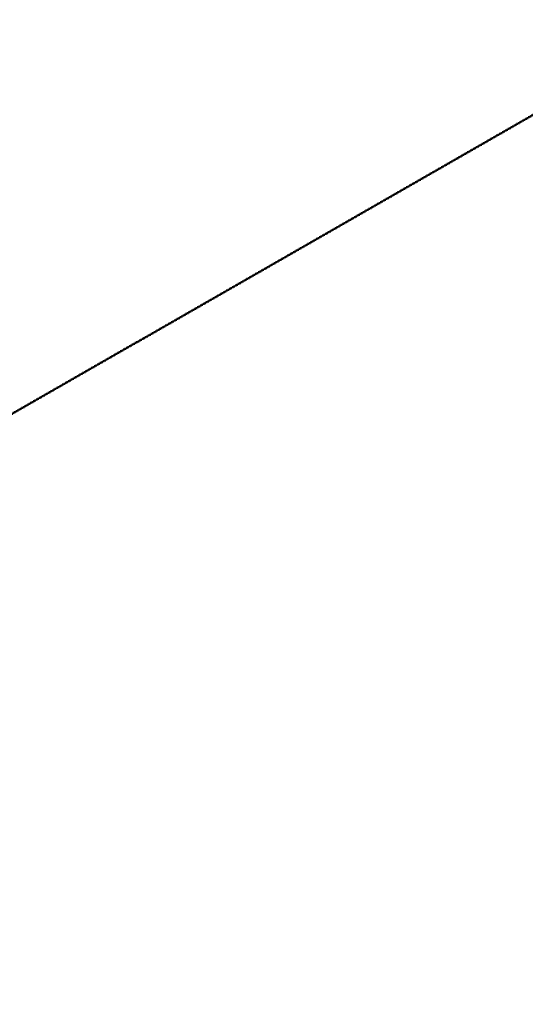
# Model space of a CAD drawing. Extents: x 6414462 to 20492237, y 5756825 to 17376351.
# Tile 18 of 127: x 6497313 to 6497630, y 5809919 to 5810537. Entities that reach past the tile are written whole.
import ezdxf

# ---------------------------------------------------------------- set-up
doc = ezdxf.new("R2010")
doc.units = 0
for name, pattern in [('2324-2024 mdcp$0$KROPK2', [1, 0.05, -0.95]), ('2324-2024 mdcp$0$KROPK3-2', [2.49, 1.5, -0.47, 0.05, -0.47]), ('2324-2024 mdcp$0$PRZER3-2', [2.5, 1.5, -1]), ('Lipnica teren 1$0$HIDDEN2', [0.1875, 0.125, -0.0625])]:
    doc.linetypes.add(name, pattern=pattern)
for name, color, linetype, lineweight in [('2324-2024 mdcp$0$GESJAE', 7, 'Continuous', 50), ('2324-2024 mdcp$0$GESJEW', 7, 'Continuous', 35), ('2324-2024 mdcp$0$GESJOB', 7, 'Continuous', 35)]:
    doc.layers.add(name, color=color, linetype=linetype, lineweight=lineweight)
doc.layers.add('Lipnica teren 1$0$demontaże', color=10, linetype='Continuous')

# ---------------------------------------------------------------- blocks, each defined once
blk = doc.blocks.new('2324-2024 mdcp')
at = {"layer": '2324-2024 mdcp$0$GESJAE', "color": 7, "linetype": '2324-2024 mdcp$0$KROPK2', "lineweight": 50}
blk.add_lwpolyline([(6497738.52, 5810537.3), (6497005.62, 5810116.22), (6497349.5, 5809664.45), (6497532.55, 5809433.41), (6497550.12, 5809414.95), (6497568.77, 5809395.35), (6497572.03, 5809391.93), (6497587.43, 5809375.75), (6497609.33, 5809352.74), (6497613.84, 5809351.39), (6497633.37, 5809331.24)], dxfattribs=at)
at = {"layer": '2324-2024 mdcp$0$GESJEW', "color": 7, "linetype": '2324-2024 mdcp$0$KROPK3-2', "lineweight": 35}
blk.add_lwpolyline([(6495935.79, 5807524.99), (6495642.38, 5808456.44), (6495626.99, 5808633.83), (6495633.58, 5808749.34), (6495670, 5808894.5), (6495678.71, 5808908.71), (6495764.8, 5809119.31), (6495818.92, 5809221.46), (6495819.66, 5809228.77), (6495879.33, 5809353.52), (6495944.91, 5809465.46), (6495948.72, 5809471.76), (6496069.39, 5809601.8), (6496275.09, 5809726.02), (6496474.45, 5809809.54), (6497005.62, 5810116.22), (6497738.52, 5810537.3)], dxfattribs=at)
at = {"layer": '2324-2024 mdcp$0$GESJOB', "color": 7, "linetype": '2324-2024 mdcp$0$PRZER3-2', "lineweight": 35}
blk.add_lwpolyline([(6497738.52, 5810537.3), (6497005.62, 5810116.22), (6497349.5, 5809664.45), (6497532.55, 5809433.41), (6497550.12, 5809414.95), (6497568.77, 5809395.35), (6497572.03, 5809391.93), (6497587.43, 5809375.75), (6497609.33, 5809352.74), (6497613.84, 5809351.39), (6497633.37, 5809331.24)], dxfattribs=at)
blk = doc.blocks.new('Lipnica teren 1')
at = {"layer": 'Lipnica teren 1$0$demontaże', "linetype": 'Lipnica teren 1$0$HIDDEN2'}
blk.add_blockref('2324-2024 mdcp', (0, 0), dxfattribs=at)

msp = doc.modelspace()

# ---------------------------------------------------------------- block references
msp.add_blockref('Lipnica teren 1', (0, 0))

doc.saveas('drawing.dxf')
